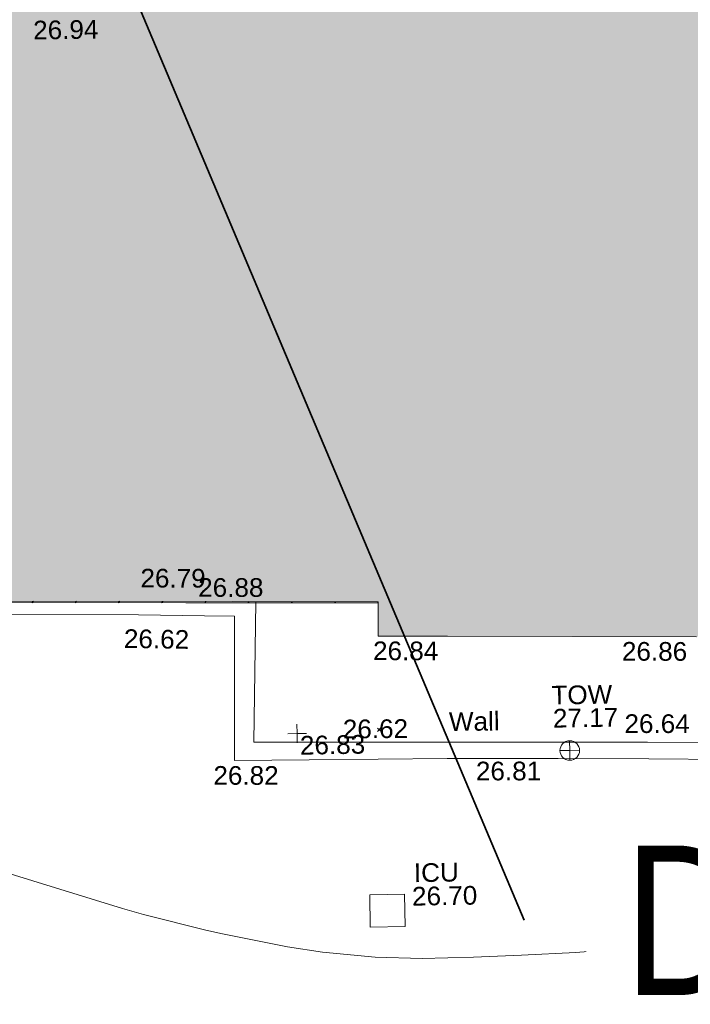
# Model space of a CAD drawing. Header units: millimetres. Extents: x -290717 to 520720, y -88450 to 287762.
# Tile 230 of 256: x 63074 to 76546, y -39666 to -19897. Entities that reach past the tile are written whole.
import ezdxf

# ---------------------------------------------------------------- set-up
doc = ezdxf.new("R2010")
doc.units = ezdxf.units.MM
doc.linetypes.add('IMPORT-UG_ELEC_STREET LIGHTING_QLB2 _2_', pattern=[2700, 1500, -300.0000000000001, 0, -250, 150, -300.0000000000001, 0, -200])
for name, color, linetype, lineweight, true_color in [('00_TOPO_TOP_OF_WALL', 7, 'Continuous', 9, 0x666666), ('00_UAV_BUILDING_HATCH', 7, 'Continuous', 9, 0x999999), ('00_UAV_BUILDING_OUTLINE', 5, 'Continuous', 9, 0x0000ff), ('00_UAV_LEVEL_SPOT', 7, 'Continuous', 9, 0x666666), ('00_UAV_SERV_IC', 5, 'Continuous', 9, 0x0000ff), ('00_UAV_TOP_OF_WALL', 7, 'Continuous', 9, 0x666666), ('00_UAV_WALL', 7, 'Continuous', 9, 0x7c00a5), ('01_DTM_CONTOUR_MNR', 7, 'Continuous', 9, 0xa5a552), ('12333-PUM-2D-U-0001-C01 - Rev2_REVIT IMPORT_dwg', 7, 'Continuous', 9, 0x767676), ('A_RHA_Line', 7, 'Continuous', 9, 0x00a600)]:
    doc.layers.add(name, color=color, linetype=linetype, lineweight=lineweight, true_color=true_color)
for name, color, linetype, lineweight in [('A_RHA_Detail', 7, 'Continuous', 9), ('A_RHA_Text', 7, 'Continuous', 9), ('GEN-TEXT', 7, 'Continuous', 9)]:
    doc.layers.add(name, color=color, linetype=linetype, lineweight=lineweight)
doc.styles.add('Arial Narrow', font='ARIALN.TTF', dxfattribs={"height": 3000})
doc.styles.add('Swis721 Lt BT_2', font='swissl.ttf', dxfattribs={"height": 375})

# ---------------------------------------------------------------- blocks, each defined once
blk = doc.blocks.new('12333-PUM-2D-U-0001-C01 - Rev2_REVIT IMPORT_dwg_TOW-2077249-Site Location Plan Existing')
at = {"layer": '00_TOPO_TOP_OF_WALL', "color": 254, "true_color": 0xcccccc, "flags": 128}
for points in [[(0, 525.0554400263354), (0, 0), (-525.0554401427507, 0)], [(525.0554401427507, 0), (0, 0), (0, -525.0554400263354)]]:
    blk.add_lwpolyline(points, dxfattribs=at)
at = {"layer": '00_TOPO_TOP_OF_WALL', "color": 254, "true_color": 0xcccccc}
blk.add_circle((0, 0), 525.0554401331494, dxfattribs=at)
blk = doc.blocks.new('12333-PUM-2D-U-0001-C01 - Rev2_REVIT IMPORT_dwg_UAV-2077255-Site Location Plan Existing')
at = {"layer": '00_UAV_LEVEL_SPOT', "color": 254, "true_color": 0xcccccc, "flags": 128}
for points in [[(0, -500.0000000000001), (0, 0), (-500.0000000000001, 0)], [(500.0000000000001, 0), (0, 0), (0, 500.0000000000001)]]:
    blk.add_lwpolyline(points, dxfattribs=at)
blk = doc.blocks.new('12333-PUM-2D-U-0001-C01 - Rev2_REVIT IMPORT_dwg_MGS62954_T2_Galway_ITM_3d_Rev1-2077680-Site Location Plan Existing')
at = {"layer": '00_UAV_BUILDING_HATCH', "true_color": 0xcccccc}
h = blk.add_hatch(dxfattribs=at)
h.set_pattern_fill('FP_1', color=254, style=0, pattern_type=2)
h.set_pattern_definition([(45, (0, 0), (-441.9417382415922, 441.9417382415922), [])])
h.paths.add_polyline_path([(533971675.2825558, 725522593.5417731), (533971674.2385213, 725522613.4642802), (533958527.84701, 725522878.4017946), (533958667.9126847, 725530330.2946466), (533958477.7048926, 725522832.8325349), (533971673.891213, 725522593.567)])
h.paths.add_polyline_path([(533967520.1126879, 725534544.5790929), (533967522.6341133, 725534550.2937528), (533958779.7048925, 725534736.8325346), (533958779.3318969, 725534715.4636313), (533966666.4611503, 725534561.2682025)])
at = {"layer": '00_UAV_BUILDING_OUTLINE', "color": 254, "true_color": 0xcccccc, "flags": 128}
blk.add_lwpolyline([(533958692.4888417, 725531299.0183951), (533958621.348977, 725528494.882806), (533958494.5531965, 725523496.9458159), (533958477.7048926, 725522832.8325349), (533962810.820717, 725522754.2670121), (533967807.9413472, 725522663.6621425), (533971675.2825558, 725522593.5417731)], dxfattribs=at)
at = {"layer": '00_UAV_SERV_IC', "color": 254, "true_color": 0xcccccc, "flags": 128}
blk.add_lwpolyline([(533972100.8355, 725516734.4765), (533972098.8355, 725516088.4765), (533971400.1880056, 725516090.6394953), (533971402.1880054, 725516736.6394956)], close=True, dxfattribs=at)
at = {"layer": '00_UAV_WALL', "color": 254, "true_color": 0xcccccc, "flags": 128}
blk.add_lwpolyline([(533963181.9982296, 725522511.875363), (533966853.3220001, 725522441.2110001), (533968180.5371634, 725522397.8649372), (533968782.322, 725522378.211), (533968730.3220001, 725519482.2110002), (533970231.6073134, 725519468.8724818), (533973007.3220001, 725519444.211), (533975231.0834205, 725519404.6285964), (533977052.322, 725519372.211), (533980229.7220891, 725519289.6698439), (533980709.322, 725519277.2110001), (533982789.322, 725519240.2110001), (533982804.322, 725519555.211), (533982455.9755315, 725519566.7667973), (533980716.4463534, 725519624.4726977), (533980513.3220001, 725519631.211), (533977034.3220001, 725519707.211), (533975717.7391781, 725519728.589882), (533973339.3220001, 725519767.2110001), (533970718.6760166, 725519815.1079239), (533969126.3220001, 725519844.211), (533969219.536383, 725522661.4573479)], dxfattribs=at)
at = {"layer": '01_DTM_CONTOUR_MNR', "color": 254, "true_color": 0xcccccc, "flags": 128}
blk.add_lwpolyline([(533978430.0000002, 725515659.0476192), (533977646.931217, 725515636.931217), (533976430.0000002, 725515561.9615775), (533975519.9571633, 725515509.9571632), (533974430.0000002, 725515473.4464478), (533973461.9432123, 725515451.943212), (533972430.0000002, 725515440.0000001), (533971491.2844037, 725515481.2844038), (533970430.0000002, 725515601.818182), (533969731.1570249, 725515721.1570249), (533968430.0000002, 725516005.2760739), (533968096.0869564, 725516086.0869567), (533966853.4375001, 725516420.0000001), (533966430.0000002, 725516550.5473373), (533963380.9343844, 725517548.8383956)], dxfattribs=at)
at = {"xscale": 0.375, "yscale": 0.375, "zscale": 0.375}
for name, p in [('12333-PUM-2D-U-0001-C01 - Rev2_REVIT IMPORT_dwg_UAV-2077255-Site Location Plan Existing', (533970000, 725520000.0000001)), ('12333-PUM-2D-U-0001-C01 - Rev2_REVIT IMPORT_dwg_TOW-2077249-Site Location Plan Existing', (533975469.322, 725519564.211))]:
    blk.add_blockref(name, p, dxfattribs=at)
at = {"layer": '00_UAV_BUILDING_OUTLINE', "color": 251, "true_color": 0x666666, "char_height": 375, "width": 1495.902363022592, "attachment_point": 1, "line_spacing_factor": 1.005061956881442, "style": 'Swis721 Lt BT_2'}
for s, insert, rotation in [('26.94', (533964945.0101816, 725534399.9837519), 359.84356979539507), ('26.79', (533966910.7354787, 725523362.2348969), 358.87999527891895), ('26.88', (533968066.8780019, 725523154.2782589), 358.961260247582), ('26.84', (533971556.5001313, 725521821.9116855), 358.8799952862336), ('26.86', (533976555.4973471, 725521724.1799896), 358.8799952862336)]:
    blk.add_mtext(s, dxfattribs=dict(at, insert=insert, rotation=rotation))
at = {"layer": '00_UAV_LEVEL_SPOT', "insert": (533970051.8765643, 725519949.1441548), "char_height": 375, "width": 1495.902363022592, "attachment_point": 1, "line_spacing_factor": 1.005061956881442, "style": 'Swis721 Lt BT_2'}
blk.add_mtext('26.83', dxfattribs=at)
at = {"layer": '00_UAV_SERV_IC', "color": 251, "true_color": 0x666666, "char_height": 375, "attachment_point": 1, "line_spacing_factor": 1.005061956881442, "style": 'Swis721 Lt BT_2'}
for s, insert, width in [('ICU', (533972295.0553192, 725517349.4375196), 1021.012723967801), ('26.70', (533972250.2271687, 725516879.0585186), 1495.902363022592)]:
    blk.add_mtext(s, dxfattribs=dict(at, insert=insert, width=width))
at = {"layer": '00_UAV_TOP_OF_WALL', "char_height": 375, "attachment_point": 1, "line_spacing_factor": 1.005061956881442, "style": 'Swis721 Lt BT_2'}
for s, insert, width in [('TOW', (533975119.9282734, 725520867.0036142), 1343.937678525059), ('27.17', (533975142.3901808, 725520403.1556915), 1495.902363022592)]:
    blk.add_mtext(s, dxfattribs=dict(at, insert=insert, width=width))
at = {"layer": '00_UAV_WALL', "color": 251, "true_color": 0x666666, "char_height": 375, "attachment_point": 1, "line_spacing_factor": 1.005061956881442, "style": 'Swis721 Lt BT_2'}
for s, insert, width, rotation in [('26.62', (533966560.3017867, 725522154.922226), 1495.902363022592, 358.12878181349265), ('Wall', (533973053.0474507, 725520372.5323039), 1130.237340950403, 359.6641960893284), ('26.62', (533970920.4603726, 725520260.9555464), 1495.902363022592, 359.4909557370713), ('26.64', (533976580.8331479, 725520271.6119164), 1495.902363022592, 358.9802569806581), ('26.82', (533968306.3521153, 725519376.02745), 1495.902363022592, 358.9529352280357), ('26.81', (533973580.3906174, 725519371.9680701), 1495.902363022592, 359.06970374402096)]:
    blk.add_mtext(s, dxfattribs=dict(at, insert=insert, width=width, rotation=rotation))
blk = doc.blocks.new('12333-PUM-2D-U-0001-C01 - Rev2_REVIT IMPORT_dwg-1620468-Site Location Plan Existing')
at = {"layer": 'GEN-TEXT', "color": 253, "true_color": 0xaaaaaa}
for p, q in [((330534.9948138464, -95842.71151770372), (330605.7054919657, -95772.0008395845)), ((330605.7054919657, -95842.71151770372), (330534.9948138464, -95772.0008395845))]:
    blk.add_line(p, q, dxfattribs=at)
blk.add_blockref('12333-PUM-2D-U-0001-C01 - Rev2_REVIT IMPORT_dwg_MGS62954_T2_Galway_ITM_3d_Rev1-2077680-Site Location Plan Existing', (-533641079.6498471, -725615854.3561786))

msp = doc.modelspace()

# ---------------------------------------------------------------- hatches: boundary and pattern name
at = {"layer": 'A_RHA_Detail', "true_color": 0xc0c0c0}
h = msp.add_hatch(color=9, dxfattribs=at)
h.paths.add_polyline_path([(-80880.60083898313, -68502.79057078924), (-80400.86592458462, -68483.4150911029), (-80400.86592458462, -62984.64684182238), (-24474.85765180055, -63009.32043784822), (-24456.14471274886, -50840.30023854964), (-36622.55041054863, -50831.65104346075), (-36622.5504104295, -44228.57792609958), (-50959.05265825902, -44213.68205212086), (-50959.05265825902, -42573.78171509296), (-54563.93258049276, -42571.21897729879), (-54565.69773355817, -45054.17447471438), (-92408.82109324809, -45027.27149617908), (-92411.78875845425, -49201.74309219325), (-100061.9988811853, -49201.74309219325), (-100052.221444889, -64852.82557835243), (-86120.90825231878, -64852.82557835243), (-86092.16626519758, -62957.90041523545), (-84861.10047611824, -62957.90041520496), (-84854.79054275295, -68240.10973718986), (-80870.60226895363, -68240.10973718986)])
h.paths.add_polyline_path([(-137238.9269955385, -68461.93840922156), (-132719.7426408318, -68433.06336920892), (-132847.0731201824, -62850.0428228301), (-130454.6837966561, -62916.63108081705), (-130498.2830220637, -61355.8539363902), (-117581.136331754, -61423.42893434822), (-117492.3908565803, -49183.91309186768), (-125136.5200282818, -49178.47881939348), (-125133.5727033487, -45032.61887132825), (-163007.1824077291, -45005.69421944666), (-163007.1824077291, -44090.29634113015), (-163123.8521375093, -44090.21339942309), (-163122.6389897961, -42383.751842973), (-166563.8543420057, -42383.75184295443), (-166565.0349082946, -44044.3982420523), (-193158.4656786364, -44025.49275802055), (-193195.152889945, -62863.6565097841), (-137269.7106414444, -62916.63108078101), (-137254.3708868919, -65679.90523788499)])
h.paths.add_polyline_path([(120310.9497607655, -32334.2823016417), (120312.4652266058, -31610.73011961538), (133451.2244789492, -31638.24899384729), (133469.2230092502, -19717.98315777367), (121295.7536929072, -19692.48606427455), (121319.8434528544, -8190.941560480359), (112277.0825929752, -8172.001674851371), (112263.1769726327, -14811.12345451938), (78285.85310969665, -14739.95861435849), (78292.82277619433, -8167.077575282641), (76545.55099677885, -8163.40371230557), (69355.76844230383, -8152.931592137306), (69353.66597202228, -9156.746357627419), (68372.60878942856, -9154.691552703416), (68372.60878942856, -13705.52853212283), (69333.72334743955, -13707.54156767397), (69325.07112544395, -16249.53369225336), (66623.4489111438, -16249.53369225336), (66619.79243932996, -17995.29925522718), (65989.07757491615, -17995.29925522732), (65985.44262769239, -19730.78799479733), (57152.23993372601, -19712.28702423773), (57127.42535098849, -31559.89461998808), (70277.87165423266, -31587.43801817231), (70277.87165428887, -32271.74147154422), (78263.96947906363, -32285.12944888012), (78266.62669288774, -31019.79372153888), (112335.8856506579, -31091.15111856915), (112335.8856506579, -32317.57330550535), (119781.4233959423, -32333.17321910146)])
h.paths.add_polyline_path([(7503.71740934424, -1791.43926322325), (15482.43097389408, -674.0213230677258), (15484.0826184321, 148.1327206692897), (56188.28042539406, 205.5276654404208), (56155.8432600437, 14338.31663138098), (18016.62665932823, 14236.4814953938), (17967.9025208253, 34313.18372075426), (21727.10644861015, 34324.06926249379), (21708.9097307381, 40608.10218319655), (18009.66447156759, 40608.10218325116), (17995.54603703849, 45483.75063445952), (9770.084212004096, 45420.63294734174), (3966.216019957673, 45443.14492469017), (3984.771235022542, 14176.56786831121), (1023.062455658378, 14176.56786840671), (-276.5134647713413, 14190.52623465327), (-231.6790044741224, 5976.811441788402), (-226.4491536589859, 193.7444677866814), (1220.250839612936, 179.5999159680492), (7477.609307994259, 143.2867556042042), (7488.638446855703, -674.0213230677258)])
h.paths.add_polyline_path([(77755.59663317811, 53.47451145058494), (77729.51881611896, 1699.844979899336), (94464.47132486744, 1659.976083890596), (94606.37913471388, 17991.39023626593), (88810.41901146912, 18015.03260816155), (88799.89418497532, 14436.74271609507), (69413.88950349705, 14457.87738898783), (69377.35724448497, 99.62816357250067), (70760.85642036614, 92.0068082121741)])
h.paths.add_polyline_path([(61252.12079698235, 46453.95617369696), (105774.7348988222, 46472.68783510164), (105768.2642197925, 61852.61234310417), (92285.13876306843, 61852.61234310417), (92308.59670397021, 65784.30757142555), (96107.46680002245, 65767.6044524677), (96059.6808111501, 75209.20847378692), (101084.8427276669, 75071.88872768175), (104988.0046543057, 74765.36560410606), (108403.6894220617, 74363.84089439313), (112009.2703903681, 73787.25420864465), (115645.3524814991, 73049.69667210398), (116890.8108050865, 72761.69136255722), (120208.9929832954, 71893.18353872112), (120865.241739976, 71703.68487155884), (124135.6329505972, 70669.67317909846), (127435.6253142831, 69480.50055823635), (127820.4368655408, 69394.93141813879), (128274.3081769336, 69331.69585757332), (128731.879114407, 69306.66104520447), (129189.9401456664, 69320.00258265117), (129645.2782985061, 69371.62688830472), (130094.6997111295, 69461.17185607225), (130535.0520071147, 69588.00939078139), (130963.2464342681, 69751.2498188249), (131376.279516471, 69949.74812593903), (131771.254123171, 70182.11198906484), (132162.5575600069, 70460.54046602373), (132496.0921582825, 70741.69081117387), (132820.8713676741, 71064.98072578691), (133117.4593294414, 71414.31364276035), (133383.77568926, 71787.23923958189), (133616.5473239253, 72178.53728446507), (133817.1647262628, 72590.54524901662), (133982.6025969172, 73017.89547517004), (134111.7005086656, 73457.59040804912), (134203.5529320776, 73906.545904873), (134257.5155882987, 74361.61286220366), (134272.5462649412, 74819.59931534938), (134250.5259874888, 75277.29281749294), (134189.6227572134, 75731.48297750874), (134090.9274700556, 76178.98397761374), (133955.1324028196, 76616.65691996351), (133783.1900598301, 77041.4318434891), (133576.3064937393, 77450.3292564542), (133335.9328436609, 77840.48103831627), (133063.7551572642, 78209.15055536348), (132761.6825665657, 78553.75185442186), (132431.8338935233, 78871.86780505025), (132076.5227904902, 79161.26705200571), (131698.2415079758, 79419.91966864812), (131299.6434187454, 79646.01139199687), (131093.5942456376, 79746.34209763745), (132146.0467355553, 83110.22226149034), (122787.763295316, 86282.54285521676), (121604.3555410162, 82800.35918872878), (117095.9864226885, 83870.84033788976), (116841.9598400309, 83526.35449576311), (116120.5435466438, 91221.9361197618), (110237.7341284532, 91274.27491024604), (110194.3680786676, 90435.39030217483), (104988.0046543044, 90486.49901569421), (104973.2761846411, 94309.82427956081), (103746.1314668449, 94309.82427962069), (103839.9937121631, 122852.1474272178), (96365.09202303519, 122931.9599471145), (96350.3400238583, 123952.416858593), (104555.5505249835, 123902.1925258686), (104607.3234457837, 120248.5396157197), (125502.5015002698, 120134.193340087), (125662.0200253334, 137657.3796883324), (114479.5865733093, 137699.2256881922), (114382.3062641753, 129149.9458158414), (104644.1590035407, 129187.997507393), (104577.9931702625, 126217.3903165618), (101184.4926405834, 126159.1566967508), (101264.6166812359, 135959.2655565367), (89967.23177303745, 135988.8856164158), (89927.63362986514, 125823.6463181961), (93630.53562299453, 125840.7948842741), (93580.6568888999, 122931.9599471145), (88697.38835373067, 122904.7310127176), (88679.38989541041, 95739.0914377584), (86378.25848993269, 95739.0914377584), (86378.18187189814, 96178.10083375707), (83279.5074328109, 96200.92083330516), (83273.62493422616, 95735.74732136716), (70169.67509616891, 95733.22421950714), (70166.2684274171, 96272.07409350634), (66674.99731291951, 96257.14073659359), (66654.74538556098, 95755.71092140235), (65784.77231076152, 95755.71092140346), (65887.65094981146, 117470.6305650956), (53473.34271625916, 117487.9046429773), (53434.44066306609, 98570.4634906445), (40649.41626913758, 98570.46349066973), (40610.16711556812, 94406.01479082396), (38853.82372865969, 94410.36303444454), (38848.65589191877, 89463.65332732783), (40612.46601909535, 89518.45976927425), (40665.38257359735, 86257.73741131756), (38372.19584673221, 86305.7230928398), (38369.79373532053, 76901.0507917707), (50937.95125076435, 76944.40198877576), (50922.88567283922, 74598.78180893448), (56484.90611318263, 74588.85093774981), (56484.9061131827, 75194.85181998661), (92465.40372273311, 75233.02581663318), (92645.92783659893, 71766.64845097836), (89810.5550181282, 69362.83965827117), (85313.16173971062, 69360.94750424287), (85313.16173971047, 66907.40508090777), (75210.14498260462, 66903.15451592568), (75210.14498260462, 63815.70944554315), (70819.40014306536, 63815.70999204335), (70819.21601502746, 64253.35708063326), (69456.8341568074, 64253.35708063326), (69455.71957374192, 66901.99623168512), (61303.3285675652, 66898.56680686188), (61304.56054652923, 63970.32021231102), (70500.41048205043, 63970.32021223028), (70500.40885431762, 61852.59006210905), (61245.64388480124, 61848.69637492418), (61252.12079698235, 46455.07044720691)])
h.paths.add_polyline_path([(-17153.16561239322, 48569.32684293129), (-17153.16561227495, 60770.38083690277), (-29362.88357762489, 60774.7042869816), (-29362.88357762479, 67399.20394583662), (-43507.25361058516, 67405.01911302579), (-43488.53133082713, 69093.07334179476), (-45766.41866234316, 69109.32868391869), (-45794.34620035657, 67405.01911302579), (-47272.11273197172, 67404.21245453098), (-47272.44887636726, 66454.91798912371), (-86004.56386335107, 66468.6329952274), (-86006.66970790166, 60521.58362724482), (-92662.8772251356, 60521.58362724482), (-92666.53762789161, 50184.35611936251), (-79752.016597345, 50179.78302554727), (-79752.016597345, 48591.49323813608), (-17157.71631240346, 48569.32845421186)])
h.paths.add_polyline_path([(-201056.4185879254, 48628.75479108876), (-138377.9751621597, 48634.64535782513), (-138377.9751621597, 50133.28202330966), (-125467.710581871, 50134.49533928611), (-125468.6909603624, 60566.19036866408), (-132186.8595615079, 60565.86652591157), (-132187.4203588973, 66533.01978768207), (-170643.3098734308, 66805.61809689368), (-170643.3098732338, 67738.78475851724), (-200340.0100486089, 67488.93693767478), (-200348.7175167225, 60827.7802510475), (-201057.5650552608, 60827.71357562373), (-201056.6510294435, 51102.0431337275)])
h.paths.add_polyline_path([(-240051.5126725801, 54769.1949116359), (-239444.4902595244, 54811.10754483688), (-239186.5396225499, 54841.92927608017), (-238764.8191578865, 54940.98166103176), (-238382.4735933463, 55122.46891391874), (-237990.3402229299, 55354.87497237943), (-237269.2031026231, 55936.21514997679), (-237030.2712443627, 56228.66101920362), (-236793.0039600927, 56569.31473977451), (-236554.5880579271, 57004.26389721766), (-236432.7219585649, 57267.46508911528), (-236300.0815274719, 57753.26239002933), (-236250.7285154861, 58017.17885687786), (-236235.6490610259, 58516.21786795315), (-236233.2538430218, 58987.85640057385), (-236213.702979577, 59823.48083772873), (-236363.8287856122, 59820.8603820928), (-236634.0279869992, 60698.06075831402), (-236391.9547756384, 61432.1972634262), (-236225.4740089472, 61435.10319604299), (-236201.6036570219, 62637.68779599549), (-232563.5271750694, 62639.28734435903), (-232563.5271750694, 63049.03842407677), (-232732.1945866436, 63049.15302221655), (-232860.1521278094, 63457.9589027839), (-232731.6068089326, 63914.24862701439), (-232560.8209657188, 63914.24862701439), (-232521.9864006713, 70597.99604498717), (-240628.6947850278, 70598.85496274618), (-240629.7923196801, 72350.98321581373), (-246412.6011213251, 72347.36085937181), (-246412.6011213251, 70616.45923939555), (-254449.5805725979, 70618.60952619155), (-254454.637144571, 70754.06491724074), (-254469.7140363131, 73191.6627625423), (-263883.2532625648, 73267.83063692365), (-263902.4181505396, 68260.74348557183), (-263714.8217520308, 68259.82096576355), (-263552.9672900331, 67819.6543439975), (-263719.0883117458, 67392.20684197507), (-263913.629869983, 67392.20684288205), (-263956.7001914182, 58633.76423459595), (-260181.1963171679, 58611.22607638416), (-260192.3146984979, 56354.25111578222), (-257184.684388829, 56339.46086010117), (-257213.4419958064, 57092.93866025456), (-257338.5163846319, 57093.27331227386), (-257471.0109295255, 57531.7457231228), (-257338.5163845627, 58062.22513700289), (-257203.4956297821, 58064.06881293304), (-257173.5751889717, 58598.54056827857), (-256478.2273617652, 58575.27357918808), (-256478.2273617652, 58788.51859477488), (-256013.0091299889, 58911.92701537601), (-255397.0786589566, 58780.99767608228), (-255397.0786664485, 58595.98242230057), (-243809.8853614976, 58585.92793205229), (-243805.3570672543, 58352.04527760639), (-243740.9394682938, 57884.52572396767), (-243619.083060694, 57421.84877501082), (-243424.3877541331, 56943.65915328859), (-243247.1437899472, 56608.24157716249), (-243003.0710577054, 56249.99021479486), (-242732.2093200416, 55932.75703086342), (-242371.7230179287, 55603.12658814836), (-242141.2551255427, 55424.88676771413), (-241804.9643038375, 55216.88439829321), (-241529.464082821, 55077.02869058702), (-241100.6275144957, 54917.18295005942), (-240836.2134980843, 54840.82833179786), (-240453.4486196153, 54788.6078413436), (-240203.3756532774, 54776.52967577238)])
h.paths.add_polyline_path([(40276.69022620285, 59895.3641775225), (40328.62676026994, 69196.9439153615), (36588.99968782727, 69217.82459101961), (36619.46637569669, 74674.25962431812), (32264.36460075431, 74687.02318924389), (32233.48293864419, 69156.26826309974), (11916.69390488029, 69269.70959690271), (11966.66200108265, 78218.75165977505), (29087.50901742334, 78123.15526811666), (29143.44567202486, 88141.13700481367), (15719.34879623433, 88216.09212957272), (15732.60379610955, 90589.99788900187), (4594.294101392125, 90652.19003492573), (4525.129359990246, 78265.12250452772), (10096.76365550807, 78234.01258734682), (10077.43887221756, 74773.03821913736), (4547.641142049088, 74803.91453678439), (4465.579974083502, 60107.16002351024), (19125.89094757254, 60025.30234268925), (19139.86249371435, 62527.53804648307), (31738.59196305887, 62457.19146407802), (31724.55430855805, 59943.11609818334), (38369.79364222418, 59906.01157297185)])
h.paths.add_polyline_path([(-246083.0241259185, 72334.29150213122), (-246083.0594797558, 72334.30275087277), (-246208.2905500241, 72334.29150213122)])
h.paths.add_polyline_path([(-114575.3004830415, 112178.0758696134), (-114575.3246436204, 112178.0758696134), (-114707.2752166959, 115801.5811617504)])
h.paths.add_polyline_path([(-154699.9178766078, 101760.4080976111), (-114382.0503338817, 101776.0542915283), (-114382.0503338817, 106926.936016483), (-113755.641395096, 106927.1791078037), (-113757.5507412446, 111847.2721532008), (-114431.6837526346, 111847.2721532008), (-114431.8098651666, 112178.075869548), (-114575.3004830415, 112178.0758696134), (-114578.9984943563, 121707.2390834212), (-123056.9849702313, 121707.2390834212), (-123068.8201032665, 156452.7036899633), (-119381.2340625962, 156454.1347343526), (-119381.2340625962, 160165.8603541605), (-115501.031452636, 160167.3661472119), (-115503.3750945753, 166206.5793118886), (-132411.7987151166, 166599.6604729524), (-132411.8243306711, 166665.6603411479), (-135275.0124468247, 166664.5489553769), (-135275.0124468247, 166628.1883102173), (-135911.3205077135, 166628.1944503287), (-135911.3479256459, 166352.1604668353), (-152521.1633846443, 166345.7145607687), (-152518.3680955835, 159142.6836790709), (-150699.3133726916, 159117.9265656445), (-150755.6690356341, 122560.6912032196), (-151059.2005266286, 122560.6912032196), (-151061.0981347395, 121302.4374931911), (-154138.3148337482, 121372.6012653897), (-154138.3148337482, 121865.183451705), (-154704.3888425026, 121867.2611370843), (-154688.5451973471, 119352.3937021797), (-154745.5933227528, 119352.3715636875), (-154745.5763474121, 118722.1532660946), (-160794.1544526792, 118748.744283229), (-160794.1544527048, 119410.5425977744), (-163852.1622693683, 119422.408321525), (-163855.0715294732, 118762.2003111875), (-167568.6765459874, 118778.5256058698), (-166634.6619849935, 124395.1277019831), (-166843.6206842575, 124471.2090400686), (-167568.6765459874, 124707.6250904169), (-168028.2173235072, 124841.3808643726), (-168630.5006276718, 124991.3056740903), (-169238.2056070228, 125117.4693074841), (-169850.3952285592, 125219.6772877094), (-170466.1255403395, 125297.7720169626), (-171089.1102599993, 125351.8553033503), (-171704.4065937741, 125381.1774254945), (-172325.0479971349, 125386.3595015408), (-172782.2248668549, 125374.5832363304), (-173401.7764236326, 125337.4554476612), (-174019.3926983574, 125276.0328036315), (-174634.1213722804, 125190.4100127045), (-175245.0145766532, 125080.7190996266), (-176047.1958093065, 124895.7675261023), (-176665.4852587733, 124724.7228134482), (-177045.3001228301, 124609.1129151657), (-177631.5127793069, 124405.2077276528), (-176665.4852586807, 118818.5158793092), (-177558.9402083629, 118822.4435769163), (-177662.2853368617, 125263.4341236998), (-176365.3912352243, 126542.9270807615), (-159462.2970490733, 126319.9103917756), (-157057.7396790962, 128609.0850976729), (-157060.6673204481, 136153.1661957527), (-158638.8016610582, 137740.2441626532), (-159352.3735831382, 137740.2441626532), (-161634.4140635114, 140201.1078539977), (-168727.9404946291, 140256.8191147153), (-171035.0401162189, 137942.884730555), (-174184.1459014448, 137942.884730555), (-176460.1168228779, 140292.2858551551), (-177341.68569345, 140292.285855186), (-177341.7114445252, 140358.4281613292), (-183428.5803825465, 140356.0660244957), (-185921.6385984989, 137917.4639097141), (-185921.6385985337, 131757.309115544), (-186906.8767412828, 131756.9267734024), (-187725.3914540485, 130809.9989183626), (-187724.0588902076, 127376.1828149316), (-186481.0281350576, 126304.557648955), (-186479.4846755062, 122327.2959175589), (-185176.2828158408, 121059.4673825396), (-180304.1129154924, 121059.4673825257), (-180304.1136492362, 118802.0484409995), (-193555.3706955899, 118802.0484409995), (-193555.3686998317, 133117.8341649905), (-192593.6442938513, 133118.2073819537), (-192593.6442938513, 134200.8158367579), (-192224.6284783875, 134200.9592041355), (-192225.5653014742, 136615.0101267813), (-192595.0012461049, 136615.0101267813), (-192595.4357332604, 137734.4745166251), (-193589.2709668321, 137734.4746851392), (-193589.2685988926, 147474.5705834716), (-193163.2062206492, 147492.8644728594), (-192606.8095195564, 147551.4951472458), (-192359.9383250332, 147589.5931622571), (-192199.8207947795, 147616.5827293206), (-191882.7548926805, 147682.9245600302), (-191568.5380071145, 147761.6632019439), (-191020.2573150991, 147932.4221712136), (-190950.5841382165, 147955.8263236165), (-190647.7999969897, 148070.951423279), (-190349.769078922, 148197.8750093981), (-190056.9509284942, 148336.4013817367), (-189769.7970512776, 148486.316942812), (-189375.4954991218, 148717.2624196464), (-189132.9060261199, 148873.2749095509), (-188867.5421091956, 149059.0543930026), (-188609.6764469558, 149255.1087866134), (-188354.9814056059, 149465.3525772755), (-188079.6339208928, 149713.8792482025), (-187884.9836199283, 149901.8220103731), (-187538.2510284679, 150274.4802367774), (-187446.2998447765, 150378.396083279), (-187241.3270201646, 150629.2310214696), (-187046.3599558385, 150887.9197697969), (-186861.699277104, 151154.0634500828), (-186546.1373636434, 151669.8298752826), (-186524.4196769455, 151707.063245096), (-163675.289831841, 151669.8298752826), (-163687.5843044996, 148134.0767945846), (-157303.6541541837, 148136.4921063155), (-157303.6541541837, 155759.9150161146), (-157557.4317586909, 155765.0384228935), (-157555.9168973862, 166678.0466575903), (-187009.2021991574, 166699.7464767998), (-187013.0952111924, 162054.4009359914), (-188707.1775469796, 162044.5925187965), (-188705.9961893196, 155021.5333641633), (-188737.9999316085, 154650.5326603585), (-188799.0133970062, 154283.1866125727), (-188857.2045401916, 154035.4341107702), (-188966.1106131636, 153679.3368924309), (-189102.6200311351, 153332.8820747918), (-189265.8911677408, 152998.2056672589), (-189454.9174010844, 152677.3710606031), (-189645.2484685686, 152421.322012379), (-189916.9563410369, 152104.2450531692), (-190212.7041973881, 151809.4634871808), (-190530.6686598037, 151538.7947475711), (-190868.889367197, 151293.9075915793), (-191225.2810786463, 151076.3118324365), (-191597.6465194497, 150887.3490190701), (-192092.8415776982, 150682.5621956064), (-192485.2937347, 150569.6612301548), (-192903.8930807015, 150482.2408890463), (-193187.215491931, 150440.8868273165), (-193594.1866364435, 150407.1257787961), (-193594.5953882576, 151459.989522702), (-205369.2399268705, 151455.4201248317), (-205354.452352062, 113350.0822379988), (-207187.1580384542, 113349.3709450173), (-207184.3024929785, 105991.0636522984), (-205312.8709512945, 105991.0636522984), (-205311.2365670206, 101769.6553082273), (-175488.645120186, 101781.2285901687), (-175488.645120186, 110889.6985621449), (-154703.462766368, 110897.5679794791), (-154700.5193329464, 103310.2697088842)])
h.paths.add_polyline_path([(193735.9435692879, 113047.8274775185), (208865.0938716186, 114991.026643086), (208976.1154122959, 114126.6471161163), (216447.8967330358, 115086.3281915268), (216038.7305308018, 118271.970241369), (232648.5073383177, 120405.3421627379), (233425.9936153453, 114352.0734369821), (240632.2017567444, 115277.6440986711), (239854.8412683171, 121329.9334728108), (256406.8682407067, 123455.8879629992), (257091.7572256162, 118089.1198988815), (264572.287122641, 119040.8180953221), (261877.8350554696, 138524.7609215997), (259178.7147038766, 138221.6086023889), (259197.3483654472, 137439.0084132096), (254686.1480587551, 136897.0007613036), (255412.6810205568, 131314.8303174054), (240852.7447965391, 129522.4514055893), (239771.0426540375, 137918.8519126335), (240649.582243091, 138010.1984551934), (240062.3063116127, 142776.6750342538), (239165.7694641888, 142685.0143484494), (237630.9646614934, 151018.3171733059), (266172.8791088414, 154560.7889781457), (271297.187694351, 142612.4006970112), (276531.7397502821, 144861.0987145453), (274941.5029779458, 148527.903728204), (302074.530765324, 160134.9084326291), (300215.9323773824, 164320.1841173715), (301528.161327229, 164907.0997990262), (300405.1237791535, 167477.8916353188), (299016.6944531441, 166945.7181825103), (295626.7488506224, 174518.7544287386), (294333.0289184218, 177537.1551681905), (287288.847594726, 174518.7544287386), (289427.6893504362, 169661.0163464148), (272956.7816584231, 162557.1203578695), (271943.2187786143, 164897.4305293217), (267016.3118217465, 162764.0369715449), (268502.3094164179, 159357.043014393), (265200.4029571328, 157946.4096681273), (226856.4166955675, 153146.7821791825), (227510.3041274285, 148852.0205335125), (228280.9873164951, 141179.0007484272), (227302.3544112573, 141050.2812999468), (227895.3788231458, 136433.1758633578), (228748.5501749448, 136523.8855003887), (229602.307730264, 128023.7667641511), (217691.2359889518, 126493.8999679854), (217642.3600127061, 126874.4332670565), (215138.5007311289, 126552.8357430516), (215194.9980427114, 126112.9650749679), (215015.6132225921, 126089.9247571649), (214840.967257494, 127449.6644606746), (192258.7012018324, 124549.1816390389), (193486.3576426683, 114991.026643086)])
h.paths.add_polyline_path([(-78076.24179098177, 117605.518872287), (-78076.23951907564, 117610.0871212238), (-78070.31812256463, 129485.733079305), (-74723.15926546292, 129478.3852560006), (-74723.15926546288, 125435.7860625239), (-48015.64546089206, 125380.0246061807), (-47996.55031653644, 135872.5822179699), (-61198.159180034, 135901.5630078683), (-74714.72264147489, 135923.5088764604), (-74723.62876031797, 131865.2975510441), (-78070.31812256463, 131872.6421692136), (-78062.97909490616, 149549.768943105), (-58292.26570494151, 149541.5607197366), (-58292.26570494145, 148946.2407608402), (-37707.70924049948, 148937.6946534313), (-37707.70924049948, 159740.0690313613), (-44148.26955758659, 159742.7429641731), (-44148.26955758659, 162961.3319175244), (-49829.95437586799, 162961.3319175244), (-49830.92144141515, 160632.0129326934), (-78494.0902662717, 160643.9130440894), (-78494.0902662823, 161615.1537737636), (-78739.22585210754, 161615.2555472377), (-78691.79195364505, 168187.9195488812), (-90844.5764503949, 168126.8149080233), (-90962.52567696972, 152686.7636278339), (-89064.97866810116, 152685.97582136), (-89079.54115383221, 117610.0871212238), (-78374.80210165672, 117605.6428258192)])
h.paths.add_polyline_path([(69254.82576126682, 129235.9722870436), (69259.97086178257, 136167.7892474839), (86068.0992678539, 136131.0235193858), (86008.66431381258, 164703.3084147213), (58789.63167882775, 164723.5115811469), (58789.63167882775, 170119.2062865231), (54460.16324890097, 170122.4198087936), (54457.21717773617, 166153.2792453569), (47042.21516498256, 166158.7829869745), (47041.10931533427, 164668.9097040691), (39173.27935198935, 164674.7495545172), (39172.83712618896, 164078.9539098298), (17014.87910992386, 164095.400525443), (17002.38841206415, 147267.1142245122), (12659.63471563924, 147267.1142245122), (12653.6008753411, 139137.9291796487), (17031.41608901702, 139134.6797717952), (17024.58791744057, 129935.3194463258), (39191.34773726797, 129918.8662983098), (39191.34773726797, 129258.2867272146), (69014.0340609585, 129236.1510132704)])
h.paths.add_polyline_path([(39265.62356917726, 139467.8223435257), (33050.91021530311, 139484.1586867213), (33087.56357182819, 153427.9220784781), (39277.60130890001, 153411.6505991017), (39277.60130890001, 152830.3127277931), (43058.29603858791, 152820.3745823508), (43024.83899408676, 140092.5601633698), (39267.2657899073, 140092.5601633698)])
h.paths.add_polyline_path([(1979.548949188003, 189123.2414339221), (18699.10403225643, 189180.0465563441), (18678.46874727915, 195253.6675675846), (24349.02704558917, 195272.9334349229), (24334.96888369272, 199550.7690689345), (28829.78348971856, 199566.0403168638), (28798.35772162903, 208815.6446465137), (24334.94961552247, 208806.1514042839), (24333.90624838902, 209113.2475694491), (16811.59093053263, 209087.6902915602), (16806.58456496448, 208843.590909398), (6772.293057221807, 208809.4991440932), (6797.166076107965, 201488.5780549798), (-8471.058649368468, 201436.7038403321), (-8471.058649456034, 200429.0172029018), (-11856.09020773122, 200417.5164702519), (-11823.72827012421, 190892.3684139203), (-7614.729360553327, 190904.9356358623), (-7614.729360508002, 190170.8290169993), (-4608.619189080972, 190169.2993656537), (-4608.238782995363, 190916.8832264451), (1973.379031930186, 190939.2444093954), (1977.122761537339, 189837.3456606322)])
h.paths.add_polyline_path([(-20506.2213294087, 190640.028646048), (-20122.28942212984, 206347.1214480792), (-41550.34215554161, 207015.255795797), (-41462.26177905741, 210449.6195896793), (-31391.41053375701, 210152.0276719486), (-31078.64493158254, 223862.574366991), (-44305.08575746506, 224230.797228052), (-44490.79956595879, 211865.5542346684), (-47510.12209651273, 211942.9901386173), (-47722.57925074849, 203659.0205615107), (-47076.06680551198, 203635.3001466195), (-47175.4684425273, 199531.9403872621), (-46801.21126120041, 199520.4703265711), (-46873.68175963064, 195478.589946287), (-44600.40472249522, 195425.25597799), (-44685.88459510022, 192243.2795180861), (-38073.99929110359, 192135.6564361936), (-38104.39995468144, 191126.9722513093), (-21537.79264469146, 190668.5723413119)])
h.paths.add_polyline_path([(16801.02360974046, 195961.5001375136), (9656.615133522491, 196015.1086064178), (9643.83815057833, 199513.9922857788), (11631.77992465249, 199485.8321209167), (11631.79209405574, 203322.2460457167), (16806.58456511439, 203391.4855727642), (16801.04077099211, 195984.4293109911)])
h.paths.add_polyline_path([(122084.9263243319, 200536.2570557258), (122088.180516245, 206386.1947929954), (125211.1061637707, 206386.1947929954), (125211.1162733, 206645.8932838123), (126202.709897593, 206645.8932838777), (126203.0204768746, 207041.0477229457), (130401.4034740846, 206979.0758390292), (130444.269112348, 209883.2802976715), (126202.8383602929, 209945.883203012), (126203.0204768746, 214624.1281189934), (127364.7919503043, 214624.1281189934), (127365.2106673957, 225380.2058570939), (126159.8599207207, 225380.2527798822), (126207.4133336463, 241475.3410923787), (119482.541129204, 241495.8747302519), (119479.204156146, 246182.0096278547), (109943.9121324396, 246175.219673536), (109953.2702600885, 233033.3814297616), (115000.5285021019, 233033.3814296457), (114999.5792924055, 208653.4991933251), (112026.3032629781, 208653.4991933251), (112024.3519988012, 200538.6764491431), (122024.6079402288, 200536.271559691)])
h.paths.add_polyline_path([(30087.05071628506, 200986.75440713), (38030.67179073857, 201028.6865661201), (38030.67179073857, 202922.9731661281), (38109.89531489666, 202923.3913649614), (38067.25569093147, 208827.6066631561), (38013.35839375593, 208827.667223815), (38012.38630312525, 209012.5383931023), (30044.90685988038, 208970.4802974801), (30060.65944993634, 205986.3119354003)])
h.paths.add_polyline_path([(195986.2599411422, 205661.5722736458), (202896.8751332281, 206052.0074670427), (202676.886254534, 209945.7611691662), (195766.2710618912, 209555.325975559)])
h.paths.add_polyline_path([(-91652.40581580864, 206392.6172135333), (-79454.24421187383, 206432.5105635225), (-79629.29258199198, 238245.6998510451), (-68904.21147484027, 238215.095164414), (-68918.56040493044, 246314.0782553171), (-68756.515268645, 246312.9061543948), (-68755.20581930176, 246638.9786699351), (-79620.07671794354, 246651.3624133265), (-79606.5628449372, 247343.5411849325), (-82154.50636787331, 247318.0695596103), (-82154.50636787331, 247488.1275895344), (-91640.64698348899, 247472.5371040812), (-91638.72040628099, 246846.4753752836), (-131470.3702759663, 246641.42150215), (-131470.3702759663, 250159.5419305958), (-142857.1087886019, 250176.7939677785), (-142864.0554935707, 246220.0701029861), (-165118.8027587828, 246272.3986783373), (-165040.0492656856, 253907.936045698), (-178677.4727934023, 253929.5079730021), (-178699.5521575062, 238176.7234097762), (-138599.3373496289, 238209.4781454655), (-138548.4479938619, 206627.5237025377), (-126646.6702863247, 206572.2299428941), (-126666.6805510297, 234825.8818836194), (-124962.7180531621, 234825.9534805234), (-124969.0241559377, 234688.4891474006), (-91595.61129713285, 234664.3133306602), (-91650.87307429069, 207155.5994723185)])
h.paths.add_polyline_path([(142123.7078306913, 209113.5383730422), (152768.4446292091, 209127.3137315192), (152745.2992288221, 227012.6338093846), (142100.5623961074, 226998.8584508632), (142121.8067345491, 210582.5602414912)])
h.paths.add_polyline_path([(168998.8561285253, 209274.9592350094), (169026.8416078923, 226860.3446541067), (161686.6780313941, 226876.6646907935), (161647.6783165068, 209291.3037608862), (168846.6177107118, 209275.2977201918)])
h.paths.add_polyline_path([(49761.46820716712, 218476.567809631), (49794.00484362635, 223316.1680811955), (41274.07755979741, 223363.4010619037), (41273.58999769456, 223290.879563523), (32187.30576793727, 223351.9666549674), (32202.10532416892, 225553.2987455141), (20081.8372469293, 225634.7833114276), (20035.26675877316, 218707.7438838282), (31566.33951793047, 218630.2204926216), (31566.12891728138, 218598.8950898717), (49547.01686615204, 218478.0095661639)])
h.paths.add_polyline_path([(162361.9830851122, 234154.0520866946), (162366.6425722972, 241589.9129272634), (135261.1026964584, 241630.986197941), (135249.0888707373, 234197.8735112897), (160249.0277027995, 234157.467167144)])
h.paths.add_polyline_path([(176458.8604388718, 246709.572470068), (176516.248447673, 252173.1529805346), (168884.2833866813, 252253.3171281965), (168934.8652923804, 257068.9279575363), (164355.0504715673, 257117.0331241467), (164296.1746742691, 251511.8088120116), (164416.8965511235, 251510.5407811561), (164367.8024342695, 246836.5737543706), (172300.1975056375, 246753.2539686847)])

# ---------------------------------------------------------------- linework, layer by layer
at = {"layer": 'A_RHA_Line', "color": 7}
for p, q in [((62356.35210950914, -31570.84654992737), (67355.94647165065, -31581.31810300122)), ((67355.94647165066, -31581.31810300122), (70277.87165425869, -31587.4380181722)), ((70277.87165425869, -31587.4380181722), (70276.43840030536, -32271.73846949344)), ((70276.43840030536, -32271.73846949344), (71669.95789230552, -32274.65716883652)), ((71669.95789229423, -32274.65716885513), (76669.89939023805, -32285.12944888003))]:
    msp.add_line(p, q, dxfattribs=at)
at = {"layer": 'A_RHA_Text', "lineweight": 35}
msp.add_line((63294.7234510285, -14467.05567067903), (73209.72103174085, -37978.10718979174), dxfattribs=at)
msp.add_line((63294.7234510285, -14467.05567067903), (73209.72103174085, -37978.10718979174), dxfattribs=at)

# ---------------------------------------------------------------- block references
at = {"layer": '12333-PUM-2D-U-0001-C01 - Rev2_REVIT IMPORT_dwg', "color": 254, "linetype": 'IMPORT-UG_ELEC_STREET LIGHTING_QLB2 _2_', "true_color": 0xffd4d4, "rotation": 0.9999999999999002}
msp.add_blockref('12333-PUM-2D-U-0001-C01 - Rev2_REVIT IMPORT_dwg-1620468-Site Location Plan Existing', (-261895.0770586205, 55869.5817132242), dxfattribs=at)

# ---------------------------------------------------------------- next in the draw order: texts
at = {"layer": 'A_RHA_Text', "lineweight": 35, "insert": (75209.72103174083, -36478.10718979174), "char_height": 3000, "width": 21966.2375, "attachment_point": 1, "style": 'Arial Narrow', "bg_fill": 3, "box_fill_scale": 1.25, "bg_fill_color": 256, "bg_fill_true_color": 13158600, "bg_fill_transparency": 0}
msp.add_mtext('DROP-OFF', dxfattribs=at)

# ---------------------------------------------------------------- next in the draw order: texts
msp.add_mtext('DROP-OFF', dxfattribs=at)

doc.saveas('drawing.dxf')
